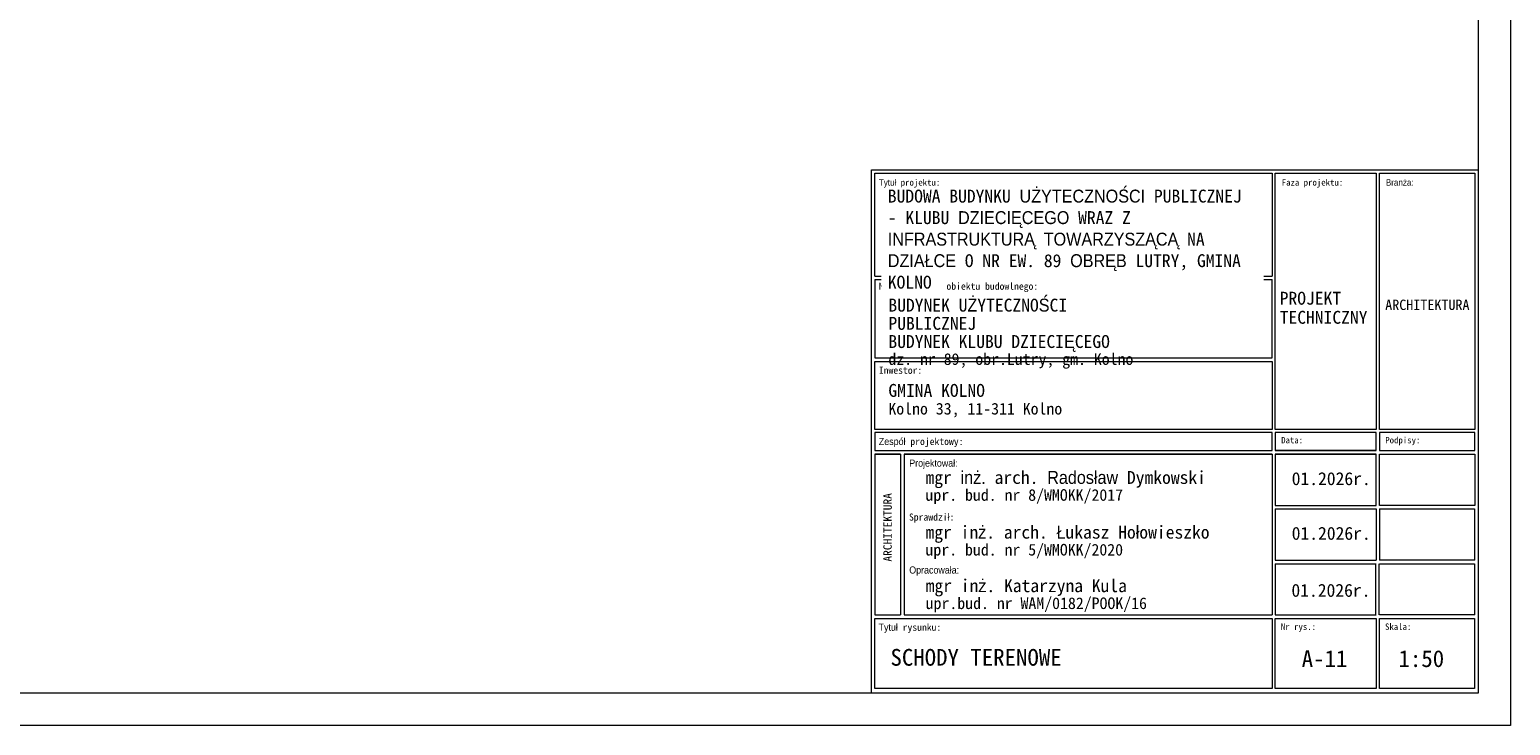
# Model space of a CAD drawing. Header units: millimetres. Extents: x -1373 to 28294, y -9636 to 187.
# Tile 3 of 133: x 1266 to 2414, y -8502 to -7963. Entities that reach past the tile are written whole.
import ezdxf

# ---------------------------------------------------------------- set-up
doc = ezdxf.new("R2010")
doc.units = ezdxf.units.MM
doc.linetypes.add('Kreski i kropki', pattern=[335.138881, 176.388884, -88.194442, 0, -70.555556])
for name, color, linetype, lineweight in [('_k_opis', 7, 'Continuous', 13), ('_k_osie', 142, 'Kreski i kropki', 13), ('_k_tabela', 7, 'Continuous', 13), ('_k_wymiar', 7, 'Continuous', 9)]:
    doc.layers.add(name, color=color, linetype=linetype, lineweight=lineweight)
doc.styles.add('GENERATED_STYLE_1', font='MS Gothic.ttf')
doc.styles.add('GENERATED_STYLE_2', font='MS Gothic.ttf')

# ---------------------------------------------------------------- blocks, each defined once
blk = doc.blocks.new('tabela_arch')
at = {"layer": '_k_tabela', "ltscale": 1000}
for p, q in [((-940, 810.8), (0, 810.8)), ((-940, 0), (-940, 810.8)), ((-934.6, 805.5), (-319.3, 805.5)), ((-934.6, 645.9), (-934.6, 805.5)), ((-319.3, 805.5), (-319.3, 645.9)), ((-314.3, 805.5), (-158, 805.5)), ((-314.3, 408.5), (-314.3, 805.5)), ((-158, 805.5), (-158, 408.5)), ((-153, 805.5), (-5, 805.5)), ((-153, 408.5), (-153, 805.5)), ((-5, 805.5), (-5, 408.5)), ((0, 810.8), (0, 0)), ((-934.6, 645.9), (-319.3, 645.9)), ((-934.6, 640.5), (-934.6, 519.2)), ((-934.6, 640.5), (-319.3, 640.5)), ((-319.3, 519.2), (-319.3, 640.5)), ((-934.6, 519.2), (-319.3, 519.2)), ((-934.6, 513.8), (-319.3, 513.8)), ((-934.6, 408.5), (-934.6, 513.8)), ((-319.3, 513.8), (-319.3, 408.5)), ((-319.3, 408.5), (-934.6, 408.5)), ((-319.3, 403.6), (-934.6, 403.6)), ((-934.6, 403.6), (-934.6, 375.6)), ((-319.3, 375.6), (-319.3, 403.6)), ((-158, 408.5), (-314.3, 408.5)), ((-158, 403.6), (-314.3, 403.6)), ((-314.3, 403.6), (-314.3, 375.6)), ((-158, 375.6), (-158, 403.6)), ((-5, 408.5), (-153, 408.5)), ((-5, 403.6), (-153, 403.6)), ((-153, 403.6), (-153, 375.6)), ((-5, 375.6), (-5, 403.6)), ((-934.6, 375.6), (-319.3, 375.6)), ((-934.6, 370.1), (-895, 370.1)), ((-895, 370.1), (-934.6, 370.1)), ((-934.6, 370.1), (-934.6, 121.3)), ((-889.5, 370.1), (-319.3, 370.1)), ((-319.3, 370.1), (-889.5, 370.1)), ((-319.3, 370.1), (-319.3, 121.3)), ((-314.3, 375.6), (-158, 375.6)), ((-158, 375.6), (-314.3, 375.6)), ((-314.3, 370.1), (-158, 370.1)), ((-158, 370.1), (-314.3, 370.1)), ((-314.3, 370.1), (-314.3, 290.8)), ((-158, 290.8), (-158, 370.1)), ((-153, 375.6), (-5, 375.6)), ((-153, 290.8), (-153, 370.1)), ((-153, 370.1), (-5, 370.1)), ((-5, 370.1), (-5, 290.8)), ((-319.3, 285.3), (-319.3, 121.3)), ((-314.3, 290.8), (-158, 290.8)), ((-314.3, 285.3), (-158, 285.3)), ((-314.3, 285.3), (-314.3, 206)), ((-314.3, 285.3), (-314.3, 206)), ((-158, 285.3), (-158, 206)), ((-158, 285.3), (-158, 206)), ((-5, 290.8), (-153, 290.8)), ((-153, 285.3), (-5.4, 285.3)), ((-153, 285.3), (-153, 206)), ((-153, 285.3), (-153, 206)), ((-5.4, 285.3), (-5.4, 206)), ((-5.4, 285.3), (-5.4, 206)), ((-934.6, 200.5), (-934.6, 121.3)), ((-314.6, 200.5), (-314.6, 121.3)), ((-314.3, 206), (-158, 206)), ((-314.3, 200.5), (-158, 200.5)), ((-158.4, 121.3), (-158.4, 200.5)), ((-153.4, 121.3), (-153.4, 200.5)), ((-153.4, 121.3), (-153.4, 200.5)), ((-5, 206), (-153, 206)), ((-153, 200.5), (-5.4, 200.5)), ((-5.4, 200.5), (-5.4, 121.3)), ((-5.4, 200.5), (-5.4, 121.3)), ((-934.6, 121.3), (-895, 121.3)), ((-934.6, 7), (-934.6, 115.8)), ((-934.6, 115.8), (-319.3, 115.8)), ((-889.5, 121.3), (-319.3, 121.3)), ((-319.3, 115.8), (-319.3, 7)), ((-314.3, 121.3), (-158, 121.3)), ((-314.3, 7), (-314.3, 115.8)), ((-314.3, 115.8), (-158, 115.8)), ((-158, 115.8), (-158, 7)), ((-5, 121.3), (-153, 121.3)), ((-153, 7), (-153, 115.8)), ((-153, 115.8), (-5.4, 115.8)), ((-5.4, 115.8), (-5.4, 7)), ((0, 0), (-940, 0)), ((-319.3, 7), (-934.6, 7)), ((-158, 7), (-314.3, 7)), ((-5.4, 7), (-153, 7))]:
    blk.add_line(p, q, dxfattribs=at)
for points in [[(-895, 370.1), (-895, 370.1), (-895, 121.3)], [(-889.5, 370.1), (-889.5, 121.3)]]:
    blk.add_lwpolyline(points, dxfattribs=at)
at = {"layer": '_k_tabela', "attachment_point": 1}
for s, insert, char_height, style in [('\\A1;Tytuł projektu:', (-928.6, 796.1), 10, 'GENERATED_STYLE_2'), ('\\A1;Faza projektu:', (-304.3, 796.1), 10, 'GENERATED_STYLE_2'), ('\\A1;Branża:', (-143, 796.1), 10, 'GENERATED_STYLE_2'), ('\\A1;Nazwa i adres obiektu budowlnego:', (-928.6, 635.8), 11, 'GENERATED_STYLE_2'), ('\\A1;ARCHITEKTURA', (-144, 609.5), 16, 'GENERATED_STYLE_2'), ('\\A1;Inwestor:', (-928.6, 505.6), 11, 'GENERATED_STYLE_1'), ('\\A1;Zespół projektowy:', (-928.6, 395.3), 11, 'GENERATED_STYLE_2'), ('\\A1;Data:', (-305.2, 396.9), 10, 'GENERATED_STYLE_2'), ('\\A1;Podpisy:', (-143.9, 396.9), 10, 'GENERATED_STYLE_2'), ('\\A1;Projektował:', (-881.5, 361.8), 11, 'GENERATED_STYLE_1'), ('\\A1;01{\\fMS Gothic|b0|i0|c128|p49;.202}6{\\fMS Gothic|b0|i0|c128|p49;r.}', (-288.9, 342.2), 20, 'GENERATED_STYLE_2'), ('\\A1;{\\fMS Gothic|b0|i0|c128|p49;Sprawdzi}ł{\\fMS Gothic|b0|i0|c128|p49;:}', (-881.9, 278.2), 11, 'GENERATED_STYLE_2'), ('\\A1;01{\\fMS Gothic|b0|i0|c128|p49;.202}6{\\fMS Gothic|b0|i0|c128|p49;r.}', (-288.9, 257.5), 20, 'GENERATED_STYLE_2'), ('\\A1;Opracowała:', (-881.5, 196.2), 11, 'GENERATED_STYLE_2'), ('\\A1;01{\\fMS Gothic|b0|i0|c128|p49;.202}6{\\fMS Gothic|b0|i0|c128|p49;r.}', (-289.3, 169.2), 20, 'GENERATED_STYLE_2'), ('\\A1;Tytuł rysunku:', (-929, 107.5), 11, 'GENERATED_STYLE_2'), ('\\A1;Nr rys.:', (-305.6, 107.9), 10, 'GENERATED_STYLE_2'), ('\\A1;Skala:', (-144.3, 107.9), 10, 'GENERATED_STYLE_2')]:
    blk.add_mtext(s, dxfattribs=dict(at, insert=insert, char_height=char_height, style=style))
at = {"layer": '_k_tabela', "insert": (-307.5, 621.7), "char_height": 20, "width": 151.282, "attachment_point": 1, "line_spacing_factor": 0.886929, "style": 'GENERATED_STYLE_2'}
blk.add_mtext('\\A1;{\\fMS Gothic|b0|i0|c128|p49;PROJEKT }TECHNICZNY', dxfattribs=at)
at = {"layer": '_k_tabela', "char_height": 20, "attachment_point": 1, "style": 'GENERATED_STYLE_2'}
for s, insert, line_spacing_factor in [('\\A1;{\\fMS Gothic|b0|i0|c128|p49;GMINA }KOLNO\\P{\\H0.9x;Kolno 33, 11-311 Kolno}', (-913.8, 478.9), 0.880579), ('\\A1;mgr inż. arch. Radosław Dymkowski\\P{\\H0.9x;upr. bud. nr 8/WMOKK/2017}', (-856.3, 344.1), 0.845413), ('\\A1;{\\fMS Gothic|b0|i0|c128|p49;mgr in}ż{\\fMS Gothic|b0|i0|c128|p49;. arch. }Ł{\\fMS Gothic|b0|i0|c128|p49;ukasz Ho}ł{\\fMS Gothic|b0|i0|c128|p49;owieszko\\P\\H0.9x;upr. bud. nr 5/WMOKK/20\\fMS Gothic|b0|i0|c238|p49;20}', (-856.3, 259.3), 0.845413), ('\\A1;{\\fMS Gothic|b0|i0|c128|p49;mgr in}ż{\\fMS Gothic|b0|i0|c128|p49;. Katarzyna Kula\\H0.9x;\\Pupr.bud. nr WAM/0182/POOK/16\\H1.1111x; }', (-856, 176.4), 0.845413)]:
    blk.add_mtext(s, dxfattribs=dict(at, insert=insert, line_spacing_factor=line_spacing_factor))
at = {"layer": '_k_tabela', "insert": (-921.6, 203.7), "char_height": 13, "attachment_point": 1, "rotation": 90, "line_spacing_factor": 0.845413, "style": 'GENERATED_STYLE_2'}
blk.add_mtext('\\A1;{\\fMS Gothic|b0|i0|c128|p49;ARCHITEKTURA}', dxfattribs=at)
at = {"layer": '_k_tabela', "insert": (-914.7, 779.9), "char_height": 20, "width": 572.544, "attachment_point": 1, "style": 'GENERATED_STYLE_2', "bg_fill": 2}
blk.add_mtext('\\A1;{\\fMS Gothic|b1|i0|c238|p49;BUDOWA BUDYNKU UŻYTECZNOŚCI PUBLICZNEJ - KLUBU DZIECIĘCEGO WRAZ Z INFRASTRUKTURĄ TOWARZYSZĄCĄ NA DZIAŁCE O NR EW. 89 OBRĘB LUTRY, GMINA KOLNO }', dxfattribs=at)
at = {"layer": '_k_tabela', "insert": (-913.8, 611), "char_height": 20, "width": 400.102, "attachment_point": 1, "line_spacing_factor": 0.845413, "style": 'GENERATED_STYLE_2'}
blk.add_mtext('\\A1;{\\fMS Gothic|b0|i0|c128|p49;BUDYNEK U}Ż{\\fMS Gothic|b0|i0|c128|p49;YTECZNO}Ś{\\fMS Gothic|b0|i0|c128|p49;CI PUBLICZNEJ \\P}BUDYNEK {\\fMS Gothic|b0|i0|c128|p49;KLUBU DZIECI}Ę{\\fMS Gothic|b0|i0|c128|p49;CEGO\\P\\H0.9x;dz. nr \\fMS Gothic|b0|i0|c238|p49;89,\\fMS Gothic|b0|i0|c128|p49; obr.\\fMS Gothic|b0|i0|c238|p49;Lutry, gm. Kolno}', dxfattribs=at)

msp = doc.modelspace()

# ---------------------------------------------------------------- linework, layer by layer
at = {"layer": '_k_wymiar'}
for points in [[(313.6, -7016.6), (2413.6, -7016.6), (2413.6, -8501.6), (313.6, -8501.6)], [(398.6, -7041.6), (2388.6, -7041.6), (2388.6, -8476.6), (398.6, -8476.6)]]:
    msp.add_lwpolyline(points, close=True, dxfattribs=at)

# ---------------------------------------------------------------- next in the draw order: block references
at = {"layer": '_k_osie', "xscale": 0.5, "yscale": 0.5, "zscale": 0.5}
msp.add_blockref('tabela_arch', (2388.6, -8476.6), dxfattribs=at)

# ---------------------------------------------------------------- next in the draw order: texts
at = {"layer": '_k_opis', "ltscale": 5, "char_height": 13, "attachment_point": 1, "style": 'GENERATED_STYLE_2'}
for s, insert in [('{\\fMS Gothic|b1|i0|c238|p49;A-11}', (2251.9, -8443.4)), ('{\\fMS Gothic|b1|i0|c238|p49;1:50}', (2326.9, -8443.4))]:
    msp.add_mtext_dynamic_manual_height_columns(s, width=3.628, gutter_width=548.7, heights=[211.8], dxfattribs=dict(at, insert=insert))
at = {"layer": '_k_tabela', "ltscale": 5, "insert": (1933.3, -8442.4), "char_height": 12, "attachment_point": 1, "style": 'GENERATED_STYLE_2'}
msp.add_mtext_dynamic_manual_height_columns('{\\fMS Gothic|b1|i0|c238|p49;\\H1.0833x;SCHODY TERENOWE}', width=570.414, gutter_width=548.7, heights=[211.8], dxfattribs=at)

doc.saveas('drawing.dxf')
